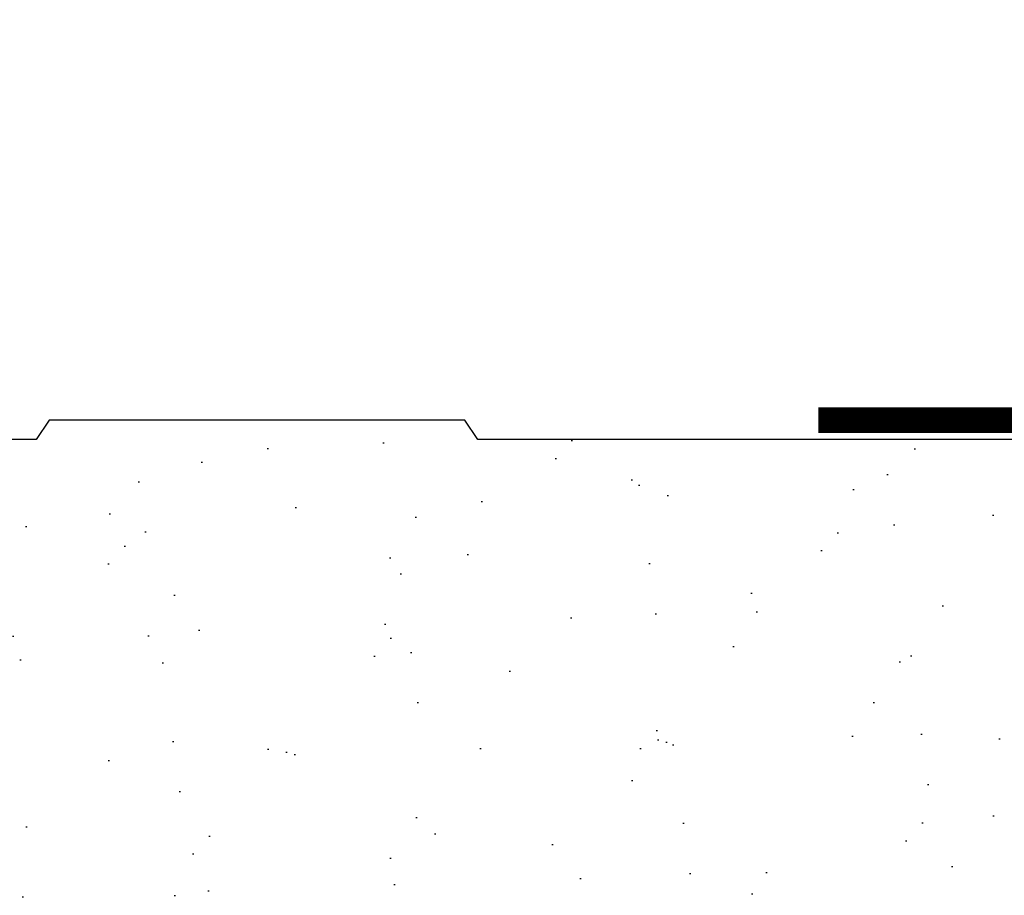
# Model space of a CAD drawing. Header units: millimetres. Extents: x -312551 to 250764, y -35891 to 59426.
# Tile 68 of 256: x -235491 to -235414, y 9139 to 9207. Entities that reach past the tile are written whole.
import ezdxf

# ---------------------------------------------------------------- set-up
doc = ezdxf.new("R2010")
doc.units = ezdxf.units.MM
doc.header["$LTSCALE"] = 2.5

msp = doc.modelspace()

# ---------------------------------------------------------------- hatches: boundary and pattern name
at = {"linetype": 'Continuous'}
h = msp.add_hatch(dxfattribs=at)
h.set_pattern_fill('AR-SAND', color=8, scale=7.5, angle=90, style=0)
h.set_pattern_definition([(127.5, (-255520.4337884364, 13291.73563084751), (-14.45117826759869, -0.4724501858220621), [0, -11.4, 0, -12.75, 0, -12.1875]), (97.4999999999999, (-255520.4337884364, 13291.73563084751), (-21.16609548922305, 13.27332528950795), [0, -6.149999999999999, 0, -10.275, 0, -3.9375]), (57.49999999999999, (-255520.4337884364, 13282.51063084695), (-0.04244290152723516, 23.35606396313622), [0, -3.749999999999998, 0, -13.49999999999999, 0, -17.62499999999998]), (47.5, (-255520.4337884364, 13282.51063084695), (-6.582566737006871, 22.5459495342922), [0, -1.875, 0, -8.85, 0, -10.125])])
edge = h.paths.add_edge_path()
edge.add_arc((-235279.9815771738, 9168.059534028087), 1.293277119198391, -89.9999999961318, 78.69006753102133, ccw=False)
edge.add_arc((-235279.9815771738, 9168.059534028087), 1.293277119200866, 270.0000000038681, 438.6900675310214)
edge.add_line((-235279.7279446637, 9169.327696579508), (-235289.1135709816, 9171.204821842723))
edge.add_arc((-235289.3096871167, 9170.224241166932), 1.000000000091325, 78.69006752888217, 141.7100784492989)
edge.add_arc((-235291.6643432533, 9172.083164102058), 1.999999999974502, 177.3554811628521, 321.7100784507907, ccw=False)
edge.add_line((-235293.6622132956, 9172.175442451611), (-235293.6662855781, 9172.176256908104))
edge.add_line((-235293.6662855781, 9172.176256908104), (-235293.6662855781, 9174.584667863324))
edge.add_arc((-235295.0662855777, 9174.584667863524), 1.399999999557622, 359.9999999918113, 450.0012237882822)
edge = h.paths.add_edge_path(flags=17)
edge.add_arc((-235279.9815771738, 9168.059534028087), 1.293277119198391, 270.0000000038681, 438.6900675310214)
edge.add_arc((-235279.9815771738, 9168.059534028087), 1.293277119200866, -89.9999999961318, 78.69006753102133, ccw=False)
edge = h.paths.add_edge_path()
edge.add_line((-235295.0662855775, 9175.984667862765), (-235319.9619783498, 9175.984667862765))
edge.add_line((-235319.9619783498, 9175.984667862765), (-235320.9689178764, 9174.474258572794))
edge.add_line((-235320.9689178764, 9174.474258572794), (-235455.2918946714, 9174.474258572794))
edge.add_line((-235455.2918946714, 9174.474258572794), (-235456.2918946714, 9175.974258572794))
edge.add_line((-235456.2918946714, 9175.974258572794), (-235488.6251646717, 9175.974258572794))
edge.add_line((-235488.6251646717, 9175.974258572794), (-235489.6251646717, 9174.474258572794))
edge.add_line((-235489.6251646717, 9174.474258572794), (-235521.9584946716, 9174.474258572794))
edge.add_line((-235521.9584946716, 9174.474258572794), (-235522.9584946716, 9175.974258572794))
edge.add_line((-235522.9584946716, 9175.974258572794), (-235555.2917646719, 9175.974258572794))
edge.add_line((-235555.2917646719, 9175.974258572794), (-235556.2917646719, 9174.474258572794))
edge.add_line((-235556.2917646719, 9174.474258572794), (-235588.6250946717, 9174.474258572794))
edge.add_line((-235588.6250946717, 9174.474258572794), (-235589.6250946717, 9175.974258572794))
edge.add_line((-235589.6250946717, 9175.974258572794), (-235621.958364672, 9175.974258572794))
edge.add_line((-235621.958364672, 9175.974258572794), (-235622.958364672, 9174.474258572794))
edge.add_line((-235622.958364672, 9174.474258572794), (-235655.2916946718, 9174.474258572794))
edge.add_line((-235655.2916946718, 9174.474258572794), (-235656.2916946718, 9175.974258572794))
edge.add_line((-235656.2916946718, 9175.974258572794), (-235688.6249646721, 9175.974258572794))
edge.add_line((-235688.6249646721, 9175.974258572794), (-235689.6249646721, 9174.474258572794))
edge.add_line((-235689.6249646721, 9174.474258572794), (-235721.9582946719, 9174.474258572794))
edge.add_line((-235721.9582946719, 9174.474258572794), (-235722.9582946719, 9175.974258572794))
edge.add_line((-235722.9582946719, 9175.974258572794), (-235747.8251178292, 9175.974258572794))
edge.add_line((-235747.8251178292, 9175.974258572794), (-235747.8251178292, 9106.556920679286))
edge.add_arc((-235286.2595963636, 9123.969145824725), 3.199999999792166, 182.0107909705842, 270.0000000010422)
edge.add_line((-235286.2595963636, 9120.769145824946), (-235275.1817524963, 9120.769145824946))
edge.add_arc((-235275.1817524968, 9123.969145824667), 3.199999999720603, 270.0000000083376, 360.0000000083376)
edge.add_line((-235271.9817524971, 9123.969145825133), (-235271.9817524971, 9125.661826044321))
edge.add_arc((-235275.1817524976, 9125.661826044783), 3.200000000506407, 359.9999999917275, 444.9999999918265)
edge.add_line((-235274.9028541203, 9128.849649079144), (-235282.4488837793, 9129.509841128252))
edge.add_arc((-235282.2309944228, 9132.000327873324), 2.499999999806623, 199.8071362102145, 265.00000000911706, ccw=False)
edge.add_arc((-235282.2309944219, 9132.000327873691), 3.200000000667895, 199.807136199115, 264.9999999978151)
edge.add_line((-235282.5098927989, 9128.812504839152), (-235274.9638631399, 9128.152312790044))
edge.add_arc((-235275.1817524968, 9125.661826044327), 2.500000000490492, -1.2511236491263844e-10, 84.99999999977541, ccw=False)
edge.add_line((-235272.6817524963, 9125.661826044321), (-235272.6817524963, 9123.969145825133))
edge.add_arc((-235275.1817524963, 9123.969145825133), 2.5, -90, 0, ccw=False)
edge.add_line((-235275.1817524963, 9121.469145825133), (-235286.2595963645, 9121.469145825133))
edge.add_arc((-235286.2595963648, 9123.969145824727), 2.499999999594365, 182.0107909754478, 270.0000000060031, ccw=False)
edge.add_line((-235451.7095318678, 9105.974258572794), (-235325.0425005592, 9105.572037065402))
edge.add_line((-235324.449084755, 9105.569955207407), (-235320.7677738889, 9105.569955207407))
edge.add_arc((-235320.7677738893, 9110.769955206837), 5.199999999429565, 270.0000000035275, 346.1975301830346)
edge.add_line((-235315.7179291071, 9109.52936354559), (-235312.0731256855, 9124.36558412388))
edge.add_arc((-235309.6453156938, 9123.769145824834), 2.50000000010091, 89.99999999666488, 166.1975301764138, ccw=False)
edge.add_line((-235309.6453156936, 9126.269145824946), (-235301.4995326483, 9126.269145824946))
edge.add_arc((-235301.4995326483, 9126.369145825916), 0.1000000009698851, 269.9999999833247, 324.5766042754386)
edge.add_line((-235301.4180435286, 9126.311184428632), (-235301.061085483, 9126.813039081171))
edge.add_arc((-235300.9795963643, 9126.755077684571), 0.09999999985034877, 35.42339570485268, 144.5766042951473, ccw=False)
edge.add_line((-235300.8981072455, 9126.813039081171), (-235300.5411491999, 9126.311184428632))
edge.add_arc((-235300.4596600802, 9126.369145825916), 0.10000000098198, 215.4233957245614, 270.0000000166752)
edge.add_line((-235300.4596600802, 9126.269145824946), (-235291.9560865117, 9126.269145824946))
edge.add_arc((-235291.9560865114, 9123.769145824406), 2.50000000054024, 2.0107909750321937, 90.00000000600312, ccw=False)
edge.add_arc((-235291.9560865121, 9123.769145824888), 3.200000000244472, 2.010790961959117, 89.9999999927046, ccw=False)
edge.add_line((-235279.806391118, 9168.935464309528), (-235289.1839503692, 9170.810976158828))
edge.add_arc((-235279.9815771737, 9168.059534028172), 0.8932771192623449, 270, 438.6900675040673)
edge.add_line((-235279.1164996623, 9168.170420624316), (-235279.1164996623, 9168.305665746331))
edge.add_line((-235284.9830908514, 9165.766256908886), (-235284.9830908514, 9164.975527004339))
edge.add_line((-235283.583090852, 9167.166256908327), (-235279.9815771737, 9167.166256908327))
edge.add_arc((-235283.583090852, 9165.766256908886), 1.399999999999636, 90, 180)
edge.add_line((-235285.583090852, 9164.37552700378), (-235289.583090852, 9164.37552700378))
edge.add_line((-235285.583090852, 9163.975527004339), (-235289.583090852, 9163.975527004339))
edge.add_line((-235289.583090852, 9163.975527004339), (-235289.583090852, 9164.37552700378))
edge.add_arc((-235285.583090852, 9164.975527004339), 0.6, 270, 360)
edge.add_arc((-235285.583090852, 9164.975527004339), 1, 270, 360)
edge.add_arc((-235289.3016200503, 9170.222627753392), 0.6, 78.69006750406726, 142.0990430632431)
edge.add_line((-235279.9815771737, 9166.766256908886), (-235283.583090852, 9166.766256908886))
edge.add_arc((-235283.583090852, 9165.766256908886), 0.9999999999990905, 90, 180)
edge.add_line((-235284.583090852, 9165.766256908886), (-235284.583090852, 9164.975527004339))
edge.add_line((-235284.583090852, 9164.975527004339), (-235284.583090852, 9131.153190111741))
edge.add_arc((-235287.5937742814, 9130.068853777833), 3.200000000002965, 19.80713619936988, 90)
edge.add_line((-235287.5937742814, 9133.26885377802), (-235289.2817524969, 9133.26885377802))
edge.add_line((-235289.2817524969, 9133.26885377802), (-235294.2817524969, 9133.26885377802))
edge.add_line((-235294.2817524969, 9132.568853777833), (-235289.2817524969, 9132.568853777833))
edge.add_line((-235289.2817524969, 9132.568853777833), (-235287.5937742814, 9132.568853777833))
edge.add_arc((-235287.5937742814, 9130.068853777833), 2.500000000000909, 19.80713619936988, 90)
edge.add_line((-235747.8251178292, 9106.556920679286), (-235741.7095318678, 9107.474258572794))
edge.add_line((-235741.7095318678, 9107.474258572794), (-235731.7095318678, 9105.974258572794))
edge.add_line((-235731.7095318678, 9105.974258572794), (-235721.7095318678, 9107.474258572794))
edge.add_line((-235721.7095318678, 9107.474258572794), (-235711.7095318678, 9105.974258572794))
edge.add_line((-235711.7095318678, 9105.974258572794), (-235701.7095318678, 9107.474258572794))
edge.add_line((-235701.7095318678, 9107.474258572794), (-235691.7095318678, 9105.974258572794))
edge.add_line((-235691.7095318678, 9105.974258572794), (-235681.7095318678, 9107.474258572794))
edge.add_line((-235681.7095318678, 9107.474258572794), (-235671.7095318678, 9105.974258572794))
edge.add_line((-235671.7095318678, 9105.974258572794), (-235661.7095318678, 9107.474258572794))
edge.add_line((-235661.7095318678, 9107.474258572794), (-235651.7095318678, 9105.974258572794))
edge.add_line((-235651.7095318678, 9105.974258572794), (-235641.7095318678, 9107.474258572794))
edge.add_line((-235641.7095318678, 9107.474258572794), (-235631.7095318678, 9105.974258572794))
edge.add_line((-235631.7095318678, 9105.974258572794), (-235621.7095318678, 9107.474258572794))
edge.add_line((-235621.7095318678, 9107.474258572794), (-235611.7095318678, 9105.974258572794))
edge.add_line((-235611.7095318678, 9105.974258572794), (-235601.7095318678, 9107.474258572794))
edge.add_line((-235601.7095318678, 9107.474258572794), (-235591.7095318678, 9105.974258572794))
edge.add_line((-235591.7095318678, 9105.974258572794), (-235581.7095318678, 9107.474258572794))
edge.add_line((-235581.7095318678, 9107.474258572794), (-235571.7095318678, 9105.974258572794))
edge.add_line((-235571.7095318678, 9105.974258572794), (-235561.7095318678, 9107.474258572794))
edge.add_line((-235561.7095318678, 9107.474258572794), (-235551.7095318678, 9105.974258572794))
edge.add_line((-235551.7095318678, 9105.974258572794), (-235541.7095318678, 9107.474258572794))
edge.add_line((-235541.7095318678, 9107.474258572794), (-235531.7095318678, 9105.974258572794))
edge.add_line((-235531.7095318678, 9105.974258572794), (-235521.7095318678, 9107.474258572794))
edge.add_line((-235521.7095318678, 9107.474258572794), (-235511.7095318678, 9105.974258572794))
edge.add_line((-235511.7095318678, 9105.974258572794), (-235501.7095318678, 9107.474258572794))
edge.add_line((-235501.7095318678, 9107.474258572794), (-235491.7095318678, 9105.974258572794))
edge.add_line((-235491.7095318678, 9105.974258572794), (-235481.7095318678, 9107.474258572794))
edge.add_line((-235481.7095318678, 9107.474258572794), (-235471.7095318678, 9105.974258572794))
edge.add_line((-235471.7095318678, 9105.974258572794), (-235461.7095318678, 9107.474258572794))
edge.add_line((-235461.7095318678, 9107.474258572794), (-235451.7095318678, 9105.974258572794))

# ---------------------------------------------------------------- linework, layer by layer
at = {"color": 8, "linetype": 'Continuous', "const_width": 2}
msp.add_lwpolyline([(-235325.8219783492, 9457.963849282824), (-235250.5114093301, 9457.974258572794), (-235250.5114093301, 9522.974258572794), (-235180.5114093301, 9522.974258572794), (-235180.5114093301, 9110.974258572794), (-235250.5114093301, 9110.974258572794), (-235250.5114093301, 9175.974258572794), (-235428.8214093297, 9175.974258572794)], dxfattribs=at)
at = {"color": 8}
msp.add_lwpolyline([(-235295.0662855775, 9175.984667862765), (-235319.9619783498, 9175.984667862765), (-235320.9689178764, 9174.474258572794), (-235455.2918946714, 9174.474258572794), (-235456.2918946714, 9175.974258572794), (-235488.6251646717, 9175.974258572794), (-235489.6251646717, 9174.474258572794), (-235521.9584946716, 9174.474258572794), (-235522.9584946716, 9175.974258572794), (-235555.2917646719, 9175.974258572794), (-235556.2917646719, 9174.474258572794), (-235588.6250946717, 9174.474258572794), (-235589.6250946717, 9175.974258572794), (-235621.958364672, 9175.974258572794), (-235622.958364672, 9174.474258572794), (-235655.2916946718, 9174.474258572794), (-235656.2916946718, 9175.974258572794), (-235688.6249646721, 9175.974258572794), (-235689.6249646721, 9174.474258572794), (-235721.9582946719, 9174.474258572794), (-235722.9582946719, 9175.974258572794), (-235747.8251178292, 9175.974258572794), (-235747.8251178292, 9106.556920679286)], dxfattribs=at)

doc.saveas('drawing.dxf')
